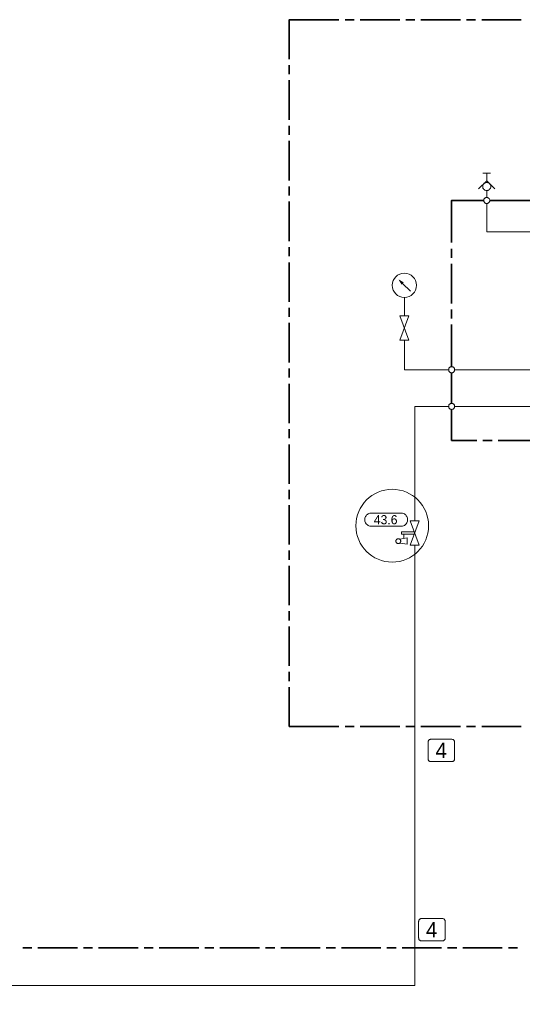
# Model space of a CAD drawing. Header units: millimetres. Extents: x 0 to 203, y 0 to 47.
# Tile 184 of 196: x 161 to 167, y 24 to 37. Entities that reach past the tile are written whole.
import ezdxf

# ---------------------------------------------------------------- set-up
doc = ezdxf.new("R2010")
doc.units = ezdxf.units.MM
for name, color, linetype in [('PDF_Geomertry', 7, 'Continuous'), ('PDF_Solid Fills', 7, 'Continuous'), ('PDF_Text', 7, 'Continuous')]:
    doc.layers.add(name, color=color, linetype=linetype)
doc.styles.add('PDF Arial', font='txt')

msp = doc.modelspace()

# ---------------------------------------------------------------- linework, layer by layer
at = {"layer": 'PDF_Geomertry', "lineweight": 35}
for points in [[(164.174, 36.485), (164.174, 36.995), (164.819, 36.995)], [(164.898, 36.995), (165.017, 36.995)], [(165.095, 36.995), (165.607, 36.995)], [(165.685, 36.995), (165.804, 36.995)], [(165.882, 36.995), (166.394, 36.995)], [(166.473, 36.995), (166.591, 36.995)], [(166.67, 36.995), (167.182, 36.995)], [(164.174, 36.288), (164.174, 36.406)], [(164.174, 35.697), (164.174, 36.209)], [(164.174, 35.501), (164.174, 35.619)], [(164.174, 34.91), (164.174, 35.422)], [(164.174, 34.713), (164.174, 34.831)], [(164.174, 34.123), (164.174, 34.635)], [(166.28, 34.103), (166.28, 34.65), (166.697, 34.65)], [(166.775, 34.65), (167.349, 34.65)], [(164.174, 33.926), (164.174, 34.044)], [(166.28, 33.905), (166.28, 34.023)], [(164.174, 33.335), (164.174, 33.847)], [(166.28, 33.315), (166.28, 33.827)], [(164.174, 33.138), (164.174, 33.256)], [(166.28, 33.119), (166.28, 33.237)], [(164.174, 32.548), (164.174, 33.06)], [(166.28, 32.492), (166.28, 33.04)], [(164.174, 32.351), (164.174, 32.469)], [(166.28, 32.017), (166.28, 32.414)], [(164.174, 31.76), (164.174, 32.272)], [(166.607, 31.537), (166.28, 31.537), (166.28, 31.939)], [(164.174, 31.564), (164.174, 31.682)], [(164.174, 30.973), (164.174, 31.485)], [(166.686, 31.537), (166.804, 31.537)], [(166.882, 31.537), (167.394, 31.537)], [(164.174, 30.776), (164.174, 30.894)], [(164.174, 30.185), (164.174, 30.697)], [(164.174, 29.989), (164.174, 30.107)], [(164.174, 29.398), (164.174, 29.91)], [(164.174, 29.201), (164.174, 29.319)], [(164.174, 28.611), (164.174, 29.123)], [(164.174, 28.414), (164.174, 28.532)], [(164.819, 27.825), (164.174, 27.825), (164.174, 28.335)], [(165.017, 27.825), (164.898, 27.825)], [(165.607, 27.825), (165.095, 27.825)], [(165.804, 27.825), (165.685, 27.825)], [(166.394, 27.825), (165.882, 27.825)], [(166.591, 27.825), (166.473, 27.825)], [(167.182, 27.825), (166.67, 27.825)], [(160.717, 24.953), (160.835, 24.953)], [(160.914, 24.953), (161.425, 24.953)], [(161.504, 24.953), (161.622, 24.953)], [(161.701, 24.953), (162.213, 24.953)], [(162.292, 24.953), (162.41, 24.953)], [(162.488, 24.953), (163, 24.953)], [(163.079, 24.953), (163.197, 24.953)], [(163.275, 24.953), (163.787, 24.953)], [(163.867, 24.953), (163.985, 24.953)], [(164.063, 24.953), (164.575, 24.953)], [(164.653, 24.953), (164.772, 24.953)], [(164.85, 24.953), (165.362, 24.953)], [(165.441, 24.953), (165.559, 24.953)], [(165.638, 24.953), (166.15, 24.953)], [(166.228, 24.953), (166.346, 24.953)], [(166.425, 24.953), (166.937, 24.953)], [(167.016, 24.953), (167.134, 24.953)]]:
    msp.add_lwpolyline(points, dxfattribs=at)
at = {"layer": 'PDF_Geomertry', "lineweight": 15}
for points in [[(166.687, 35.003), (166.785, 35.003)], [(166.736, 34.905), (166.736, 35.003)], [(166.841, 34.8), (166.736, 34.905), (166.631, 34.8)], [(166.736, 34.778), (166.736, 34.748), (166.736, 34.689)], [(166.736, 34.61), (166.736, 34.241), (167.388, 34.241), (168.064, 34.241)], [(165.746, 33.471), (165.644, 33.572)], [(165.667, 33.392), (165.667, 33.153)], [(166.241, 32.453), (165.667, 32.453), (165.667, 32.838)], [(166.319, 31.978), (167.435, 31.978), (167.435, 32.453), (166.319, 32.453)], [(165.801, 30.492), (165.801, 31.978), (166.241, 31.978)], [(156.159, 24.115), (156.159, 24.465), (165.801, 24.465), (165.801, 30.178)]]:
    msp.add_lwpolyline(points, dxfattribs=at)
for points in [[(166.789, 34.831), (166.788, 34.838), (166.787, 34.844), (166.785, 34.851), (166.782, 34.857), (166.778, 34.863), (166.773, 34.868), (166.768, 34.873), (166.762, 34.876), (166.756, 34.879), (166.75, 34.882), (166.743, 34.883), (166.736, 34.883), (166.729, 34.883), (166.723, 34.882), (166.716, 34.879), (166.71, 34.876), (166.704, 34.873), (166.699, 34.868), (166.694, 34.863), (166.691, 34.857), (166.687, 34.851), (166.685, 34.844), (166.684, 34.838), (166.684, 34.831), (166.684, 34.824), (166.685, 34.817), (166.687, 34.811), (166.691, 34.805), (166.694, 34.799), (166.699, 34.794), (166.704, 34.79), (166.71, 34.785), (166.716, 34.783), (166.723, 34.78), (166.729, 34.779), (166.736, 34.778), (166.743, 34.779), (166.75, 34.78), (166.756, 34.783), (166.762, 34.785), (166.768, 34.79), (166.773, 34.794), (166.778, 34.799), (166.782, 34.805), (166.785, 34.811), (166.787, 34.817), (166.788, 34.824), (166.789, 34.831)], [(166.775, 34.65), (166.775, 34.655), (166.774, 34.66), (166.772, 34.665), (166.77, 34.669), (166.767, 34.673), (166.764, 34.678), (166.76, 34.68), (166.755, 34.684), (166.751, 34.686), (166.746, 34.687), (166.742, 34.689), (166.736, 34.689), (166.731, 34.689), (166.726, 34.687), (166.721, 34.686), (166.717, 34.684), (166.712, 34.68), (166.708, 34.678), (166.705, 34.673), (166.702, 34.669), (166.7, 34.665), (166.698, 34.66), (166.697, 34.655), (166.697, 34.65), (166.697, 34.644), (166.698, 34.64), (166.7, 34.635), (166.702, 34.63), (166.705, 34.626), (166.708, 34.622), (166.712, 34.619), (166.717, 34.616), (166.721, 34.613), (166.726, 34.612), (166.731, 34.61), (166.736, 34.61), (166.742, 34.61), (166.746, 34.612), (166.751, 34.613), (166.755, 34.616), (166.76, 34.619), (166.764, 34.622), (166.767, 34.626), (166.77, 34.63), (166.772, 34.635), (166.774, 34.64), (166.775, 34.644), (166.775, 34.65)], [(165.608, 32.838), (165.726, 33.153), (165.608, 33.153), (165.726, 32.838), (165.608, 32.838)], [(166.319, 32.453), (166.319, 32.458), (166.318, 32.463), (166.317, 32.468), (166.314, 32.473), (166.312, 32.477), (166.308, 32.481), (166.304, 32.485), (166.3, 32.487), (166.295, 32.49), (166.29, 32.491), (166.285, 32.492), (166.28, 32.492), (166.275, 32.492), (166.27, 32.491), (166.265, 32.49), (166.261, 32.487), (166.256, 32.485), (166.253, 32.481), (166.249, 32.477), (166.246, 32.473), (166.244, 32.468), (166.242, 32.463), (166.242, 32.458), (166.241, 32.453), (166.242, 32.448), (166.242, 32.443), (166.244, 32.438), (166.246, 32.433), (166.249, 32.429), (166.253, 32.426), (166.256, 32.422), (166.261, 32.419), (166.265, 32.417), (166.27, 32.415), (166.275, 32.415), (166.28, 32.414), (166.285, 32.415), (166.29, 32.415), (166.295, 32.417), (166.3, 32.419), (166.304, 32.422), (166.308, 32.426), (166.312, 32.429), (166.314, 32.433), (166.317, 32.438), (166.318, 32.443), (166.319, 32.448), (166.319, 32.453)], [(166.319, 31.978), (166.319, 31.983), (166.318, 31.988), (166.317, 31.993), (166.314, 31.997), (166.312, 32.002), (166.308, 32.005), (166.304, 32.009), (166.3, 32.012), (166.295, 32.014), (166.29, 32.016), (166.285, 32.017), (166.28, 32.017), (166.275, 32.017), (166.27, 32.016), (166.265, 32.014), (166.261, 32.012), (166.256, 32.009), (166.253, 32.005), (166.249, 32.002), (166.246, 31.997), (166.244, 31.993), (166.242, 31.988), (166.242, 31.983), (166.241, 31.978), (166.242, 31.973), (166.242, 31.967), (166.244, 31.962), (166.246, 31.958), (166.249, 31.954), (166.253, 31.95), (166.256, 31.947), (166.261, 31.944), (166.265, 31.942), (166.27, 31.94), (166.275, 31.939), (166.28, 31.939), (166.285, 31.939), (166.29, 31.94), (166.295, 31.942), (166.3, 31.944), (166.304, 31.947), (166.308, 31.95), (166.312, 31.954), (166.314, 31.958), (166.317, 31.962), (166.318, 31.967), (166.319, 31.973), (166.319, 31.978)], [(165.622, 30.594), (165.634, 30.594), (165.645, 30.592), (165.656, 30.588), (165.667, 30.583), (165.676, 30.576), (165.685, 30.569), (165.692, 30.56), (165.698, 30.551), (165.704, 30.54), (165.707, 30.529), (165.71, 30.518), (165.71, 30.506), (165.71, 30.51), (165.71, 30.498), (165.707, 30.487), (165.704, 30.476), (165.698, 30.466), (165.692, 30.456), (165.685, 30.448), (165.676, 30.44), (165.667, 30.434), (165.656, 30.428), (165.645, 30.425), (165.634, 30.423), (165.622, 30.422), (165.241, 30.422), (165.23, 30.423), (165.218, 30.425), (165.207, 30.428), (165.197, 30.434), (165.187, 30.44), (165.178, 30.448), (165.171, 30.456), (165.164, 30.466), (165.16, 30.476), (165.155, 30.487), (165.153, 30.498), (165.153, 30.51), (165.153, 30.506), (165.153, 30.518), (165.155, 30.529), (165.16, 30.54), (165.164, 30.551), (165.171, 30.56), (165.178, 30.569), (165.187, 30.576), (165.197, 30.583), (165.207, 30.588), (165.218, 30.592), (165.23, 30.594), (165.241, 30.594), (165.622, 30.594)]]:
    msp.add_lwpolyline(points, close=True, dxfattribs=at)
at = {"layer": 'PDF_Geomertry', "color": 1, "lineweight": 15}
for points in [[(165.742, 30.178), (165.86, 30.492), (165.742, 30.492), (165.86, 30.178), (165.742, 30.178)], [(165.62, 30.229), (165.62, 30.233), (165.619, 30.237), (165.618, 30.242), (165.616, 30.245), (165.614, 30.248), (165.611, 30.251), (165.608, 30.254), (165.605, 30.256), (165.6, 30.258), (165.597, 30.26), (165.593, 30.26), (165.589, 30.261), (165.585, 30.26), (165.58, 30.26), (165.577, 30.258), (165.573, 30.256), (165.569, 30.254), (165.567, 30.251), (165.564, 30.248), (165.562, 30.245), (165.56, 30.242), (165.558, 30.237), (165.557, 30.233), (165.557, 30.229), (165.557, 30.225), (165.558, 30.222), (165.56, 30.217), (165.562, 30.214), (165.564, 30.21), (165.567, 30.207), (165.569, 30.204), (165.573, 30.202), (165.577, 30.2), (165.58, 30.199), (165.585, 30.198), (165.589, 30.198), (165.593, 30.198), (165.597, 30.199), (165.6, 30.2), (165.605, 30.202), (165.608, 30.204), (165.611, 30.207), (165.614, 30.21), (165.616, 30.214), (165.618, 30.217), (165.619, 30.222), (165.62, 30.225), (165.62, 30.229)]]:
    msp.add_lwpolyline(points, close=True, dxfattribs=at)
for points in [[(165.789, 30.319), (165.628, 30.319), (165.628, 30.351), (165.789, 30.351)], [(165.66, 30.265), (165.66, 30.319)], [(165.608, 30.205), (165.703, 30.19), (165.703, 30.273), (165.608, 30.257)]]:
    msp.add_lwpolyline(points, dxfattribs=at)
at = {"layer": 'PDF_Geomertry', "lineweight": 9}
for points in [[(166.28, 27.66), (166.285, 27.659), (166.29, 27.658), (166.295, 27.657), (166.3, 27.654), (166.304, 27.651), (166.308, 27.648), (166.312, 27.644), (166.314, 27.64), (166.317, 27.635), (166.318, 27.63), (166.319, 27.626), (166.319, 27.62), (166.319, 27.408), (166.319, 27.403), (166.318, 27.398), (166.317, 27.393), (166.314, 27.389), (166.312, 27.384), (166.308, 27.38), (166.304, 27.377), (166.3, 27.374), (166.295, 27.372), (166.29, 27.37), (166.285, 27.369), (166.28, 27.369), (166.013, 27.369), (166.008, 27.369), (166.003, 27.37), (165.998, 27.372), (165.993, 27.374), (165.989, 27.377), (165.985, 27.38), (165.982, 27.384), (165.979, 27.389), (165.977, 27.393), (165.975, 27.398), (165.974, 27.403), (165.974, 27.408), (165.974, 27.62), (165.974, 27.626), (165.975, 27.63), (165.977, 27.635), (165.979, 27.64), (165.982, 27.644), (165.985, 27.648), (165.989, 27.651), (165.993, 27.654), (165.998, 27.657), (166.003, 27.658), (166.008, 27.659), (166.013, 27.66), (166.28, 27.66)], [(166.158, 25.333), (166.164, 25.333), (166.168, 25.332), (166.173, 25.33), (166.178, 25.328), (166.182, 25.326), (166.186, 25.322), (166.189, 25.318), (166.192, 25.314), (166.195, 25.309), (166.196, 25.304), (166.198, 25.299), (166.198, 25.294), (166.198, 25.082), (166.198, 25.077), (166.196, 25.072), (166.195, 25.067), (166.192, 25.062), (166.189, 25.058), (166.186, 25.054), (166.182, 25.051), (166.178, 25.048), (166.173, 25.046), (166.168, 25.044), (166.164, 25.043), (166.158, 25.043), (165.892, 25.043), (165.886, 25.043), (165.881, 25.044), (165.876, 25.046), (165.871, 25.048), (165.867, 25.051), (165.864, 25.054), (165.86, 25.058), (165.857, 25.062), (165.855, 25.067), (165.853, 25.072), (165.853, 25.077), (165.852, 25.082), (165.852, 25.294), (165.853, 25.299), (165.853, 25.304), (165.855, 25.309), (165.857, 25.314), (165.86, 25.318), (165.864, 25.322), (165.867, 25.326), (165.871, 25.328), (165.876, 25.33), (165.881, 25.332), (165.886, 25.333), (165.892, 25.333), (166.158, 25.333)]]:
    msp.add_lwpolyline(points, close=True, dxfattribs=at)
at = {"layer": 'PDF_Geomertry', "lineweight": 15}
msp.add_circle((165.668, 33.549), 0.157, dxfattribs=at)
at = {"layer": 'PDF_Geomertry', "color": 1, "lineweight": 15}
msp.add_circle((165.51, 30.43), 0.472, dxfattribs=at)
at = {"layer": 'PDF_Solid Fills', "transparency": 33554559}
msp.add_solid([(165.63, 33.558), (165.659, 33.587), (165.63, 33.558), (165.589, 33.628)], dxfattribs=at)

# ---------------------------------------------------------------- texts
at = {"layer": 'PDF_Text', "attachment_point": 7, "style": 'PDF Arial'}
for s, insert, char_height in [('43.6', (165.271, 30.447), 0.1181), ('4', (166.071, 27.416), 0.197), ('4', (165.948, 25.09), 0.197)]:
    msp.add_mtext(s, dxfattribs=dict(at, insert=insert, char_height=char_height))

doc.saveas('drawing.dxf')
